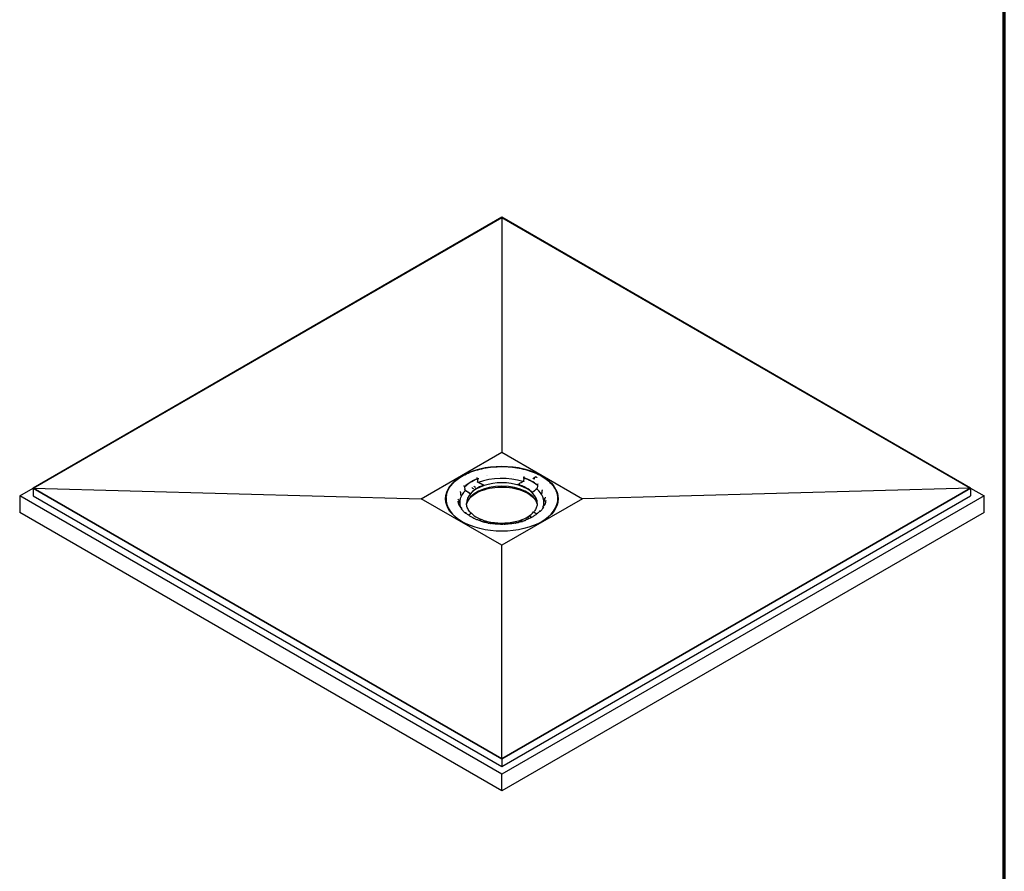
# Model space of a CAD drawing. Header units: millimetres. Extents: x -4572 to 4572, y -200 to 2910.
# Tile 4 of 14: x 1380 to 2040, y 626 to 1197. Entities that reach past the tile are written whole.
import ezdxf

# ---------------------------------------------------------------- set-up
doc = ezdxf.new("R2010")
doc.units = ezdxf.units.MM
doc.header["$LTSCALE"] = 10
doc.layers.get('0').update_dxf_attribs({"lineweight": 25})
doc.layers.add('_Sichtbarkanten', color=7, linetype='Continuous', lineweight=25)
doc.layers.add('Rahmen (ISO)', color=7, linetype='Continuous', lineweight=70)

# ---------------------------------------------------------------- blocks, each defined once
blk = doc.blocks.new('Ränder wedi_Zeichnungsrahmen')
at = {"layer": 'Rahmen (ISO)'}
blk.add_line((204, 6), (204, 291), dxfattribs=at)

msp = doc.modelspace()

# ---------------------------------------------------------------- linework, layer by layer
at = {"layer": '_Sichtbarkanten'}
for p, q in [((1703.12, 1064.87), (1388.81, 883.4)), ((1388.83, 883.4), (1703.12, 1064.86)), ((2017.43, 883.4), (1703.12, 1064.87)), ((1703.12, 1064.86), (2017.41, 883.4)), ((1703.12, 1064.86), (1703.12, 907.48)), ((1649.05, 876.26), (1703.12, 907.48)), ((1703.12, 907.48), (1757.19, 876.26)), ((1677.73, 884.84), (1677.64, 884.88)), ((1686.33, 890.29), (1686.4, 890.23)), ((1686.68, 889.59), (1686.56, 889.93)), ((1686.68, 889.6), (1686.68, 889.59)), ((1686.69, 889.21), (1686.71, 887.6)), ((1691, 885.09), (1690.99, 885.28)), ((1713.69, 885.57), (1713.7, 885.77)), ((1717.74, 889.87), (1717.72, 888.27)), ((1717.74, 890.26), (1717.85, 890.6)), ((1717.74, 890.26), (1717.74, 890.26)), ((1718, 890.91), (1718.05, 890.97)), ((1724.19, 889.84), (1723.95, 889.97)), ((1725.92, 890.82), (1724.35, 889.85)), ((1725.13, 889.34), (1724.88, 889.47)), ((1726.44, 890.61), (1726.04, 890.82)), ((1726.91, 884.95), (1726.88, 883.36)), ((1726.92, 885.35), (1726.92, 885.34)), ((1727.43, 885.95), (1727.33, 885.91)), ((1379.83, 878.22), (1388.81, 883.4)), ((1703.12, 691.57), (1379.83, 878.22)), ((1379.83, 878.22), (1379.83, 867.07)), ((1388.81, 883.4), (1703.12, 701.93)), ((1388.81, 883.4), (1388.81, 878.22)), ((1388.81, 878.22), (1703.12, 696.75)), ((1703.12, 701.95), (1388.83, 883.4)), ((1388.83, 883.4), (1649.05, 876.26)), ((1678.17, 884.3), (1678.17, 884.29)), ((1678.17, 883.91), (1678.2, 882.31)), ((1678.2, 882.23), (1678.2, 882.31)), ((1678.38, 881.92), (1678.65, 881.75)), ((1681.85, 879.4), (1681.85, 879.59)), ((1683, 883.7), (1683, 883.7)), ((1684.43, 884.56), (1684.43, 884.56)), ((1703.12, 701.93), (2017.43, 883.4)), ((2017.41, 883.4), (1703.12, 701.95)), ((1703.12, 696.75), (2017.43, 878.22)), ((2026.41, 878.22), (1703.12, 691.57)), ((1723.55, 880.3), (1723.55, 880.49)), ((1726.72, 882.96), (1726.48, 882.78)), ((1726.88, 883.35), (1726.88, 883.28)), ((1730.24, 881.72), (1730.24, 881.72)), ((2017.41, 883.4), (1757.19, 876.26)), ((2017.43, 883.4), (2017.43, 878.22)), ((2017.43, 883.4), (2026.41, 878.22)), ((2026.41, 867.07), (2026.41, 878.22)), ((1703.12, 845.04), (1649.05, 876.26)), ((1665.65, 875.31), (1665.64, 875.52)), ((1665.67, 877.06), (1665.67, 877.05)), ((1674.26, 873.17), (1674.26, 873.17)), ((1757.19, 876.26), (1703.12, 845.04)), ((1732.02, 876.49), (1732.02, 876.49)), ((1740.57, 877.06), (1740.57, 877.05)), ((1740.59, 875.31), (1740.6, 875.52)), ((1703.12, 680.42), (1379.83, 867.07)), ((1676, 870), (1676, 870)), ((1678.82, 866.56), (1678.91, 866.6)), ((2026.41, 867.07), (1703.12, 680.42)), ((1728.08, 867.41), (1728.08, 867.41)), ((1728.19, 867.52), (1728.26, 867.58)), ((1728.51, 867.67), (1728.61, 867.64)), ((1730.92, 871.21), (1730.92, 871.21)), ((1688.25, 861.6), (1688.19, 861.54)), ((1692.55, 861.11), (1692.55, 861.21)), ((1715.25, 861.6), (1715.25, 861.7)), ((1719.91, 862.22), (1719.84, 862.28)), ((1720.74, 863.3), (1720.78, 863.33)), ((1722.15, 864.18), (1722.19, 864.2)), ((1703.12, 701.95), (1703.12, 845.04)), ((1703.12, 701.93), (1703.12, 696.75)), ((1703.12, 680.42), (1703.12, 691.57))]:
    msp.add_line(p, q, dxfattribs=at)
for centre, start, end in [((1686.72, 889.95), 2.34889, 7.84167), ((1678.69, 866.38), 49.29949, 92.62849), ((1728.7, 867.46), 89.84045, 135.46339), ((1688.59, 861.08), 6.07946, 71.8413), ((1719.52, 861.74), 111.18278, 177.65587)]:
    msp.add_arc(centre, 0.5, start, end, dxfattribs=at)
msp.add_ellipse((1703.12, 876.26), major_axis=(37.75, 0), ratio=0.57735, dxfattribs=at)
for centre, major_axis, ratio, start_param, end_param in [((1703.12, 875.03), (31.19, 0), 0.57735, 1.908409, 1.908414), ((1703.13, 875.01), (31.22, 0), 0.57735, 1.891396, 1.891397), ((1703.12, 875.03), (31.18, 0), 0.57735, 1.615985, 1.615991), ((1703.12, 875.03), (31.18, 0), 0.57735, 1.320607, 1.320615), ((1677.73, 884.44), (0.351, -0.356), 0.704492, 0.638106, 2.191449), ((1703.12, 875.85), (28.92, 0), 0.57735, 2.175291, 2.611623), ((1703.12, 875.66), (-28.92, 0), 0.57735, 5.325251, 5.744848), ((1703.12, 873.19), (-23.75, 0), 0.57735, 3.132886, 6.291892), ((1703.12, 870.82), (-24, 0), 0.57735, 3.289846, 6.134932), ((1703.12, 873.49), (23.76, 0), 0.57735, 2.106609, 2.680305), ((1686.33, 889.88), (0.185, -0.464), 0.464053, 1.483285, 2.431666), ((1686.4, 889.83), (-0.185, 0.464), 0.464053, 4.019915, 5.573258), ((1686.91, 887.51), (-0.163, 0.199), 0.643164, 0.677178, 2.183321), ((1703.12, 873.6), (28.25, 0), 0.57735, 1.050429, 2.165513), ((1703.12, 873.49), (23.76, 0), 0.57735, 0.535812, 1.109509), ((1717.53, 888.17), (0.147, 0.21), 0.607026, 4.050197, 5.5564), ((1718, 890.51), (-0.16, -0.474), 0.412745, 3.828128, 5.381471), ((1703.12, 875.85), (28.92, 0), 0.57735, 0.604495, 1.040827), ((1718.05, 890.56), (0.16, 0.474), 0.412745, 0.686535, 1.634916), ((1703.12, 875.66), (28.92, 0), 0.57735, 0.612859, 1.032462), ((1725.08, 889.25), (0.0472, 0.0881), 0.555441, 6.283102, 6.283185), ((1725.07, 889.28), (0.108, 0), 0.574805, 0.290241, 0.290291), ((1725.99, 890.73), (0.0472, 0.0881), 0.555447, 0.000005, 0.000061), ((1726.38, 890.55), (0.107, 0), 0.57735, 0.289887, 0.289938), ((1727.33, 885.5), (0.321, 0.384), 0.671805, 0.893765, 2.447108), ((1703.12, 875.03), (-37.75, 0), 0.57735, 6.114863, 6.255085), ((1703.12, 873.6), (-28.25, 0), 0.57735, 5.760197, 6.47063), ((1674.81, 880.53), (0.311, 0.392), 0.660002, 6.283135, 6.283192), ((1678.38, 882.2), (0.128, -0.222), 0.546021, 3.920896, 5.427077), ((1678.38, 882.12), (0.128, -0.222), 0.546037, 3.921282, 5.473811), ((1681.67, 879.51), (0.133, -0.222), 0.544155, 0.756954, 2.280491), ((1684.04, 882.96), (0.051, 0.086), 0.54907, 6.282964, 6.283186), ((1685.45, 883.84), (0.051, 0.086), 0.54908, 6.282966, 6.283184), ((1723.71, 880.41), (0.118, 0.23), 0.500066, 0.823242, 2.346779), ((1703.12, 873.6), (28.25, 0), 0.57735, 6.162568, 6.880698), ((1726.72, 883.16), (0.113, 0.229), 0.500935, 3.914993, 5.467522), ((1726.72, 883.24), (0.113, 0.229), 0.50092, 3.961729, 5.467893), ((1730.75, 881.73), (-0.341, 0.366), 0.693992, 6.283113, 6.28371), ((1703.12, 875.03), (37.75, 0), 0.57735, 0.028101, 0.168322), ((1703.12, 876.05), (-37.49, 0), 0.57735, 6.237108, 7.101573), ((1673.69, 875.25), (0.193, 0.461), 0.479165, 6.283146, 6.283185), ((1703.12, 876.05), (37.49, 0), 0.57735, 5.464798, 6.329263), ((1731.46, 871.23), (-0.115, 0.487), 0.308598, 6.283139, 6.283354), ((1732.55, 876.51), (-0.219, 0.449), 0.527098, 6.283111, 6.283514), ((1703.12, 873.6), (-28.25, 0), 0.57735, 0.19494, 0.194941), ((1675.45, 870.03), (0.092, 0.492), 0.25141, 6.283153, 6.283172), ((1678.82, 866.16), (0.321, 0.384), 0.671805, 0, 0.893765), ((1678.91, 866.19), (0.321, 0.384), 0.671805, 5.679242, 7.17695), ((1703.12, 873.49), (-23.76, 0), 0.57735, 0.535812, 1.109509), ((1703.12, 873.49), (-23.76, 0), 0.57735, 2.106609, 2.680305), ((1728.51, 867.26), (-0.351, 0.356), 0.704492, 5.333042, 6.886385), ((1728.61, 867.23), (-0.351, 0.356), 0.704492, 5.333042, 6.281423), ((1703.12, 873.6), (28.25, 0), 0.57735, 6.051841, 6.101566), ((1688.25, 861.19), (0.16, 0.474), 0.412745, 0, 0.686535), ((1692.35, 860.91), (-0.155, -0.209), 0.596483, 3.361054, 3.999033), ((1695.02, 859.5), (-0.194, 0.461), 0.48068, 6.283151, 6.283189), ((1695.12, 859.48), (0.408, 0.289), 0.755927, 6.283137, 6.283823), ((1704.16, 858.86), (-0.312, 0.391), 0.661108, 6.283124, 6.283181), ((1704.27, 858.86), (0.282, 0.413), 0.623563, 6.283106, 6.283613), ((1713.21, 859.87), (-0.436, 0.245), 0.776822, 6.283116, 6.283184), ((1713.31, 859.9), (0.168, 0.471), 0.43016, 6.283122, 6.283434), ((1715.46, 861.4), (0.171, -0.197), 0.630967, 2.232866, 2.890753), ((1719.84, 861.87), (-0.185, 0.464), 0.464053, 5.573258, 6.283185), ((1720.79, 863.22), (-0.0527, 0.085), 0.599158, 0.000015, 0.000287), ((1722.21, 864.1), (-0.0529, 0.0849), 0.59777, 0.000006, 0.000275)]:
    msp.add_ellipse(centre, major_axis=major_axis, ratio=ratio, start_param=start_param, end_param=end_param, dxfattribs=at)
for points, knots in [([(1665.67, 877.06), (1665.86, 879.37), (1666.68, 881.66), (1669.51, 885.97), (1671.53, 888), (1676.58, 891.6), (1679.61, 893.16), (1686.36, 895.65), (1690.09, 896.58), (1697.84, 897.71), (1701.88, 897.91), (1709.85, 897.58), (1713.79, 897.03), (1721.18, 895.26), (1724.63, 894.03), (1730.68, 890.99), (1733.29, 889.18), (1737.39, 885.18), (1738.89, 882.99), (1740.2, 879.51), (1740.47, 878.29), (1740.57, 877.06)], [2.439534, 2.439534, 2.439534, 2.439534, 2.755431, 2.755431, 3.07473, 3.07473, 3.395781, 3.395781, 3.716839, 3.716839, 4.037714, 4.037714, 4.358544, 4.358544, 4.679492, 4.679492, 5.000621, 5.000621, 5.32124, 5.32124, 5.488972, 5.488972, 5.488972, 5.488972]), ([(1686.49, 889.32), (1686.5, 889.33), (1686.51, 889.33), (1686.54, 889.34), (1686.55, 889.34), (1686.59, 889.34), (1686.61, 889.33), (1686.65, 889.31), (1686.66, 889.3), (1686.68, 889.27), (1686.68, 889.26), (1686.69, 889.23), (1686.69, 889.22), (1686.69, 889.21)], [-0.0759992, -0.0759992, -0.0759992, -0.0759992, -0.06613135, -0.06613135, -0.05579541, -0.05579541, -0.03778289, -0.03778289, -0.01981545, -0.01981545, -0.00967498, -0.00967498, 0, 0, 0, 0]), ([(1686.69, 887.22), (1686.69, 887.22), (1686.69, 887.22), (1686.69, 887.25), (1686.69, 887.28), (1686.7, 887.35), (1686.7, 887.38), (1686.7, 887.45), (1686.7, 887.48), (1686.7, 887.53), (1686.71, 887.54), (1686.71, 887.57), (1686.71, 887.58), (1686.71, 887.6)], [-0.00037655, -0.00037655, -0.00037655, -0.00037655, 0, 0, 0.02570745, 0.02570745, 0.04825969, 0.04825969, 0.0676593, 0.0676593, 0.07665584, 0.07665584, 0.08509615, 0.08509615, 0.08509615, 0.08509615]), ([(1686.71, 887.6), (1686.71, 887.6), (1686.71, 887.6), (1686.71, 887.6), (1686.71, 887.6), (1686.71, 887.6)], [-0.002286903, -0.002286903, -0.002286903, -0.002286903, -0.001152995, -0.001152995, -0.000045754, -0.000045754, -0.000045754, -0.000045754]), ([(1717.72, 888.26), (1717.72, 888.26), (1717.72, 888.27), (1717.72, 888.27), (1717.72, 888.27), (1717.72, 888.27)], [-0.002454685, -0.002454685, -0.002454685, -0.002454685, -0.001238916, -0.001238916, 0, 0, 0, 0]), ([(1717.72, 888.26), (1717.72, 888.25), (1717.72, 888.24), (1717.72, 888.21), (1717.73, 888.2), (1717.73, 888.15), (1717.73, 888.12), (1717.74, 888.05), (1717.75, 888.02), (1717.76, 887.95), (1717.76, 887.91), (1717.77, 887.89), (1717.77, 887.89), (1717.77, 887.89)], [0.00001327, 0.00001327, 0.00001327, 0.00001327, 0.00834114, 0.00834114, 0.01722911, 0.01722911, 0.03643082, 0.03643082, 0.05920891, 0.05920891, 0.08582684, 0.08582684, 0.08620556, 0.08620556, 0.08620556, 0.08620556]), ([(1717.74, 889.87), (1717.74, 889.88), (1717.74, 889.9), (1717.75, 889.92), (1717.75, 889.93), (1717.77, 889.97), (1717.78, 889.98), (1717.82, 890), (1717.84, 890.01), (1717.88, 890.01), (1717.89, 890.01), (1717.92, 890.01), (1717.93, 890), (1717.95, 890)], [-0.076634, -0.076634, -0.076634, -0.076634, -0.06673879, -0.06673879, -0.05633804, -0.05633804, -0.03804575, -0.03804575, -0.01978643, -0.01978643, -0.00964417, -0.00964417, -0.000001, -0.000001, -0.000001, -0.000001]), ([(1723.79, 889.93), (1723.79, 889.94), (1723.8, 889.95), (1723.81, 889.96), (1723.82, 889.97), (1723.85, 889.98), (1723.86, 889.99), (1723.88, 889.99), (1723.89, 889.99), (1723.92, 889.99), (1723.93, 889.98), (1723.95, 889.97)], [0, 0, 0, 0, 0.00694503, 0.00694503, 0.01383061, 0.01383061, 0.02100171, 0.02100171, 0.02852584, 0.02852584, 0.03683021, 0.03683021, 0.03683021, 0.03683021]), ([(1723.79, 889.93), (1723.79, 889.93), (1723.79, 889.93), (1723.79, 889.93), (1723.79, 889.93), (1723.79, 889.93)], [0.053690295, 0.053690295, 0.053690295, 0.053690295, 0.056690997, 0.056690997, 0.057203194, 0.057203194, 0.057203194, 0.057203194]), ([(1724.19, 889.84), (1724.2, 889.84), (1724.2, 889.84), (1724.21, 889.83), (1724.22, 889.83), (1724.24, 889.83), (1724.25, 889.83), (1724.27, 889.83), (1724.28, 889.83), (1724.3, 889.83), (1724.31, 889.83), (1724.33, 889.83), (1724.33, 889.84), (1724.35, 889.84), (1724.35, 889.84), (1724.35, 889.85)], [4.712389, 4.712389, 4.712389, 4.712389, 4.913209, 4.913209, 5.131076, 5.131076, 5.364399, 5.364399, 5.606239, 5.606239, 5.847041, 5.847041, 6.076931, 6.076931, 6.283185, 6.283185, 6.283185, 6.283185]), ([(1724.87, 889.48), (1724.87, 889.48), (1724.87, 889.48), (1724.87, 889.48), (1724.87, 889.48), (1724.87, 889.48), (1724.88, 889.48), (1724.88, 889.47), (1724.88, 889.47), (1724.88, 889.47)], [4.3396496, 4.3396496, 4.3396496, 4.3396496, 4.3928468, 4.3928468, 4.4993608, 4.4993608, 4.6058749, 4.6058749, 4.712389, 4.712389, 4.712389, 4.712389]), ([(1725.13, 889.34), (1725.14, 889.33), (1725.15, 889.33), (1725.16, 889.31), (1725.17, 889.3), (1725.17, 889.29)], [0, 0, 0, 0, 0.00743959, 0.00743959, 0.0131763, 0.0131763, 0.0131763, 0.0131763]), ([(1725.92, 890.82), (1725.93, 890.83), (1725.94, 890.83), (1725.96, 890.84), (1725.98, 890.84), (1726, 890.84), (1726.01, 890.83), (1726.03, 890.83), (1726.03, 890.82), (1726.04, 890.82)], [0, 0, 0, 0, 0.0074373, 0.0074373, 0.01487314, 0.01487314, 0.02253487, 0.02253487, 0.02517428, 0.02517428, 0.02517428, 0.02517428]), ([(1726.44, 890.61), (1726.45, 890.6), (1726.46, 890.6), (1726.47, 890.58), (1726.48, 890.57), (1726.48, 890.56)], [0, 0, 0, 0, 0.00737114, 0.00737114, 0.01314599, 0.01314599, 0.01314599, 0.01314599]), ([(1726.78, 885.27), (1726.79, 885.26), (1726.8, 885.25), (1726.81, 885.23), (1726.82, 885.22), (1726.85, 885.18), (1726.86, 885.16), (1726.89, 885.1), (1726.9, 885.07), (1726.91, 885.03), (1726.91, 885.01), (1726.91, 884.98), (1726.91, 884.97), (1726.91, 884.95)], [-0.07665019, -0.07665019, -0.07665019, -0.07665019, -0.06695301, -0.06695301, -0.0567521, -0.0567521, -0.03848474, -0.03848474, -0.02019094, -0.02019094, -0.00984488, -0.00984488, 0, 0, 0, 0]), ([(1675.07, 880.98), (1675.07, 880.98), (1675.07, 880.98), (1675.07, 880.97), (1675.07, 880.97), (1675.09, 880.95), (1675.1, 880.93), (1675.12, 880.92)], [0.04244403, 0.04244403, 0.04244403, 0.04244403, 0.05437735, 0.05437735, 0.0831143, 0.0831143, 0.11311141, 0.11311141, 0.11311141, 0.11311141]), ([(1675.12, 880.92), (1675.17, 880.88), (1675.21, 880.84), (1675.27, 880.74), (1675.29, 880.69), (1675.32, 880.59), (1675.32, 880.55), (1675.32, 880.52)], [0, 0, 0, 0, 0.03558777, 0.03558777, 0.07021836, 0.07021836, 0.09308701, 0.09308701, 0.09308701, 0.09308701]), ([(1678.17, 883.91), (1678.17, 883.92), (1678.17, 883.94), (1678.18, 883.97), (1678.18, 883.98), (1678.19, 884.03), (1678.2, 884.05), (1678.22, 884.11), (1678.23, 884.14), (1678.25, 884.17), (1678.26, 884.19), (1678.28, 884.21), (1678.28, 884.22), (1678.29, 884.23)], [-0.07602309, -0.07602309, -0.07602309, -0.07602309, -0.06637957, -0.06637957, -0.05627322, -0.05627322, -0.03830342, -0.03830342, -0.02028456, -0.02028456, -0.00990727, -0.00990727, -0.000001, -0.000001, -0.000001, -0.000001]), ([(1678.2, 882.31), (1678.2, 882.31), (1678.2, 882.31), (1678.2, 882.31), (1678.2, 882.31), (1678.2, 882.31)], [-0.002239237, -0.002239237, -0.002239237, -0.002239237, -0.001130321, -0.001130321, 0, 0, 0, 0]), ([(1678.2, 882.31), (1678.2, 882.29), (1678.21, 882.28), (1678.21, 882.26), (1678.22, 882.25), (1678.24, 882.22), (1678.26, 882.2), (1678.31, 882.16), (1678.34, 882.15), (1678.41, 882.13), (1678.46, 882.13), (1678.5, 882.13), (1678.5, 882.13), (1678.5, 882.13)], [0.00000952, 0.00000952, 0.00000952, 0.00000952, 0.00839143, 0.00839143, 0.01732439, 0.01732439, 0.03658692, 0.03658692, 0.05897957, 0.05897957, 0.08450575, 0.08450575, 0.08487964, 0.08487964, 0.08487964, 0.08487964]), ([(1679.77, 874.03), (1680.44, 875.35), (1681.45, 876.61), (1684.19, 879), (1685.95, 880.11), (1690.01, 881.96), (1692.3, 882.7), (1697.17, 883.73), (1699.75, 884.02), (1704.93, 884.11), (1707.54, 883.92), (1712.52, 883.07), (1714.89, 882.42), (1719.14, 880.72), (1721.03, 879.67), (1724.13, 877.3), (1725.35, 875.98), (1726.28, 874.4), (1726.38, 874.22), (1726.47, 874.03)], [2.680296, 2.680296, 2.680296, 2.680296, 2.976683, 2.976683, 3.29538, 3.29538, 3.613674, 3.613674, 3.932267, 3.932267, 4.251009, 4.251009, 4.56965, 4.56965, 4.887997, 4.887997, 5.206444, 5.206444, 5.248211, 5.248211, 5.248211, 5.248211]), ([(1726.58, 883.17), (1726.58, 883.17), (1726.58, 883.17), (1726.62, 883.17), (1726.67, 883.17), (1726.74, 883.2), (1726.78, 883.21), (1726.83, 883.25), (1726.85, 883.27), (1726.87, 883.3), (1726.87, 883.31), (1726.88, 883.33), (1726.88, 883.34), (1726.88, 883.35)], [-0.00038172, -0.00038172, -0.00038172, -0.00038172, 0, 0, 0.02682881, 0.02682881, 0.0497877, 0.0497877, 0.06914169, 0.06914169, 0.07810016, 0.07810016, 0.08649247, 0.08649247, 0.08649247, 0.08649247]), ([(1726.88, 883.36), (1726.88, 883.36), (1726.88, 883.36), (1726.88, 883.36), (1726.88, 883.35), (1726.88, 883.35)], [-0.002508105, -0.002508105, -0.002508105, -0.002508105, -0.001265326, -0.001265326, -0.000051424, -0.000051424, -0.000051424, -0.000051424]), ([(1730.24, 881.72), (1730.24, 881.78), (1730.25, 881.84), (1730.29, 881.94), (1730.32, 881.99), (1730.37, 882.06), (1730.39, 882.08), (1730.41, 882.1)], [0, 0, 0, 0, 0.03410909, 0.03410909, 0.06764886, 0.06764886, 0.08419528, 0.08419528, 0.08419528, 0.08419528]), ([(1730.41, 882.1), (1730.43, 882.11), (1730.44, 882.13), (1730.44, 882.13), (1730.44, 882.14), (1730.44, 882.14)], [0, 0, 0, 0, 0.04066453, 0.04066453, 0.05687968, 0.05687968, 0.05687968, 0.05687968]), ([(1667.76, 868.63), (1667.34, 869.32), (1666.98, 870.03), (1666.06, 872.23), (1665.72, 873.77), (1665.65, 875.31)], [8.3406837, 8.3406837, 8.3406837, 8.3406837, 8.4412114, 8.4412114, 8.6519471, 8.6519471, 8.6519471, 8.6519471]), ([(1673.67, 875.86), (1673.67, 875.86), (1673.67, 875.85), (1673.69, 875.83), (1673.7, 875.82), (1673.74, 875.79), (1673.77, 875.77), (1673.83, 875.73), (1673.86, 875.72), (1673.88, 875.71)], [0.0419222, 0.0419222, 0.0419222, 0.0419222, 0.0754473, 0.0754473, 0.1056577, 0.1056577, 0.1479339, 0.1479339, 0.1705112, 0.1705112, 0.1705112, 0.1705112]), ([(1675.09, 870.73), (1674.94, 870.99), (1674.81, 871.25), (1674.56, 871.76), (1674.45, 872.02), (1674.25, 872.54), (1674.16, 872.8), (1674.01, 873.33), (1673.94, 873.59), (1673.83, 874.11), (1673.79, 874.38), (1673.75, 874.64)], [2.0782563, 2.0782563, 2.0782563, 2.0782563, 2.1265995, 2.1265995, 2.1749431, 2.1749431, 2.2232866, 2.2232866, 2.2716302, 2.2716302, 2.3199737, 2.3199737, 2.3199737, 2.3199737]), ([(1673.88, 875.71), (1673.94, 875.68), (1673.99, 875.65), (1674.09, 875.57), (1674.12, 875.52), (1674.18, 875.42), (1674.2, 875.37), (1674.22, 875.28), (1674.22, 875.25), (1674.22, 875.23)], [0, 0, 0, 0, 0.036949, 0.036949, 0.0729382, 0.0729382, 0.1073676, 0.1073676, 0.1244377, 0.1244377, 0.1244377, 0.1244377]), ([(1682.62, 866.43), (1682.22, 866.83), (1681.85, 867.23), (1681.17, 868.08), (1680.87, 868.52), (1680.34, 869.42), (1680.12, 869.87), (1679.76, 870.79), (1679.62, 871.25), (1679.43, 872.19), (1679.38, 872.66), (1679.37, 873.12)], [1.8609733, 1.8609733, 1.8609733, 1.8609733, 1.9617504, 1.9617504, 2.0665914, 2.0665914, 2.1714323, 2.1714323, 2.2762732, 2.2762732, 2.3811141, 2.3811141, 2.3811141, 2.3811141]), ([(1726.87, 873.12), (1726.86, 872.72), (1726.82, 872.32), (1726.68, 871.52), (1726.58, 871.12), (1726.31, 870.33), (1726.15, 869.93), (1725.76, 869.16), (1725.53, 868.77), (1725.03, 868.04), (1724.77, 867.68), (1724.47, 867.34)], [5.5473926, 5.5473926, 5.5473926, 5.5473926, 5.6372998, 5.6372998, 5.7272071, 5.7272071, 5.8171143, 5.8171143, 5.9070215, 5.9070215, 5.9919255, 5.9919255, 5.9919255, 5.9919255]), ([(1730.92, 871.21), (1730.92, 871.26), (1730.93, 871.32), (1730.97, 871.43), (1731, 871.48), (1731.07, 871.56), (1731.11, 871.6), (1731.2, 871.67), (1731.26, 871.69), (1731.33, 871.71), (1731.34, 871.72), (1731.35, 871.72)], [0, 0, 0, 0, 0.0340426, 0.0340426, 0.0675875, 0.0675875, 0.1015721, 0.1015721, 0.1366362, 0.1366362, 0.1438258, 0.1438258, 0.1438258, 0.1438258]), ([(1731.35, 871.72), (1731.42, 871.74), (1731.49, 871.76), (1731.6, 871.8), (1731.64, 871.83), (1731.7, 871.87), (1731.72, 871.89), (1731.74, 871.92), (1731.75, 871.92), (1731.75, 871.92)], [0, 0, 0, 0, 0.047828, 0.047828, 0.0943336, 0.0943336, 0.1369533, 0.1369533, 0.1733153, 0.1733153, 0.1733153, 0.1733153]), ([(1732.53, 875.04), (1732.52, 874.83), (1732.49, 874.62), (1732.43, 874.2), (1732.39, 873.99), (1732.3, 873.58), (1732.24, 873.37), (1732.13, 872.95), (1732.06, 872.75), (1731.91, 872.33), (1731.83, 872.13), (1731.75, 871.92)], [5.5845156, 5.5845156, 5.5845156, 5.5845156, 5.6227576, 5.6227576, 5.6609996, 5.6609996, 5.6992416, 5.6992416, 5.7374836, 5.7374836, 5.7757151, 5.7757151, 5.7757151, 5.7757151]), ([(1732.02, 876.49), (1732.02, 876.55), (1732.03, 876.61), (1732.07, 876.71), (1732.1, 876.76), (1732.17, 876.85), (1732.21, 876.89), (1732.28, 876.94), (1732.3, 876.95), (1732.33, 876.96)], [0, 0, 0, 0, 0.0340685, 0.0340685, 0.0676202, 0.0676202, 0.1016243, 0.1016243, 0.1178548, 0.1178548, 0.1178548, 0.1178548]), ([(1732.33, 876.96), (1732.37, 876.99), (1732.41, 877.01), (1732.46, 877.05), (1732.48, 877.07), (1732.49, 877.09), (1732.49, 877.09), (1732.49, 877.09)], [0, 0, 0, 0, 0.042862, 0.042862, 0.0846283, 0.0846283, 0.1147592, 0.1147592, 0.1147592, 0.1147592]), ([(1675.09, 870.73), (1675.09, 870.73), (1675.1, 870.71), (1675.15, 870.67), (1675.18, 870.65), (1675.27, 870.6), (1675.31, 870.58), (1675.42, 870.54), (1675.48, 870.53), (1675.55, 870.52)], [0, 0, 0, 0, 0.0515086, 0.0515086, 0.094831, 0.094831, 0.136183, 0.136183, 0.1765099, 0.1765099, 0.1765099, 0.1765099]), ([(1675.55, 870.52), (1675.61, 870.51), (1675.67, 870.48), (1675.78, 870.42), (1675.83, 870.38), (1675.91, 870.29), (1675.94, 870.24), (1675.98, 870.14), (1676, 870.08), (1676, 870.02), (1676, 870.01), (1676, 870)], [0, 0, 0, 0, 0.0377249, 0.0377249, 0.0750269, 0.0750269, 0.1104422, 0.1104422, 0.1445266, 0.1445266, 0.1491643, 0.1491643, 0.1491643, 0.1491643]), ([(1678.1, 867.02), (1677.92, 867.18), (1677.75, 867.35), (1677.41, 867.69), (1677.25, 867.85), (1676.93, 868.2), (1676.78, 868.37), (1676.48, 868.72), (1676.34, 868.89), (1676.06, 869.25), (1675.93, 869.42), (1675.8, 869.6)], [1.8324151, 1.8324151, 1.8324151, 1.8324151, 1.8670948, 1.8670948, 1.9017747, 1.9017747, 1.9364546, 1.9364546, 1.9711346, 1.9711346, 2.0058145, 2.0058145, 2.0058145, 2.0058145]), ([(1678.1, 867.02), (1678.11, 867.01), (1678.13, 867), (1678.17, 866.97), (1678.19, 866.96), (1678.26, 866.93), (1678.3, 866.92), (1678.38, 866.9), (1678.44, 866.89), (1678.55, 866.88), (1678.61, 866.88), (1678.67, 866.88)], [0, 0, 0, 0, 0.0276068, 0.0276068, 0.0550729, 0.0550729, 0.0841864, 0.0841864, 0.1159416, 0.1159416, 0.1523876, 0.1523876, 0.1523876, 0.1523876]), ([(1679.23, 866.58), (1679.22, 866.59), (1679.2, 866.6), (1679.18, 866.63), (1679.16, 866.64), (1679.13, 866.66), (1679.12, 866.67), (1679.09, 866.7), (1679.07, 866.71), (1679.05, 866.74), (1679.03, 866.75), (1679.02, 866.76)], [1.78896248, 1.78896248, 1.78896248, 1.78896248, 1.79163181, 1.79163181, 1.79430113, 1.79430113, 1.79697045, 1.79697045, 1.79963978, 1.79963978, 1.8023091, 1.8023091, 1.8023091, 1.8023091]), ([(1679.14, 866.54), (1679.62, 866.14), (1680.12, 865.75), (1681.2, 865.01), (1681.76, 864.64), (1682.95, 863.95), (1683.57, 863.62), (1684.86, 862.99), (1685.52, 862.69), (1686.88, 862.13), (1687.57, 861.87), (1688.28, 861.63)], [4.4942228, 4.4942228, 4.4942228, 4.4942228, 4.5814893, 4.5814893, 4.6687557, 4.6687557, 4.7560222, 4.7560222, 4.8432887, 4.8432887, 4.9278965, 4.9278965, 4.9278965, 4.9278965]), ([(1719.8, 862.31), (1720.47, 862.58), (1721.11, 862.86), (1722.39, 863.47), (1723.01, 863.8), (1724.21, 864.48), (1724.78, 864.83), (1725.87, 865.57), (1726.38, 865.95), (1727.35, 866.73), (1727.8, 867.14), (1728.23, 867.55)], [6.0681877, 6.0681877, 6.0681877, 6.0681877, 6.1518482, 6.1518482, 6.2386773, 6.2386773, 6.3255064, 6.3255064, 6.4123354, 6.4123354, 6.4991645, 6.4991645, 6.4991645, 6.4991645]), ([(1724.39, 867.38), (1724.72, 867.19), (1725.41, 866.79), (1726.17, 866.34), (1726.57, 866.11)], [0, 0, 0, 0, 0.3333333, 0.6622386, 0.6622386, 0.6622386, 0.6622386]), ([(1728.35, 867.81), (1728.34, 867.8), (1728.32, 867.78), (1728.3, 867.76), (1728.29, 867.74), (1728.26, 867.72), (1728.25, 867.71), (1728.22, 867.68), (1728.21, 867.67), (1728.18, 867.64), (1728.17, 867.63), (1728.16, 867.62)], [6.05167255, 6.05167255, 6.05167255, 6.05167255, 6.05434187, 6.05434187, 6.05701119, 6.05701119, 6.05968051, 6.05968051, 6.06234983, 6.06234983, 6.06501915, 6.06501915, 6.06501915, 6.06501915]), ([(1728.71, 867.96), (1728.77, 867.96), (1728.83, 867.96), (1728.94, 867.98), (1728.99, 867.99), (1729.08, 868.02), (1729.12, 868.04), (1729.18, 868.07), (1729.2, 868.08), (1729.22, 868.1), (1729.22, 868.1), (1729.22, 868.1)], [0, 0, 0, 0, 0.0361352, 0.0361352, 0.0712623, 0.0712623, 0.1045096, 0.1045096, 0.1347634, 0.1347634, 0.1524354, 0.1524354, 0.1524354, 0.1524354]), ([(1731.18, 870.77), (1731.07, 870.58), (1730.97, 870.4), (1730.74, 870.04), (1730.62, 869.86), (1730.37, 869.5), (1730.24, 869.32), (1729.97, 868.97), (1729.83, 868.8), (1729.53, 868.45), (1729.38, 868.27), (1729.22, 868.1)], [5.8481672, 5.8481672, 5.8481672, 5.8481672, 5.8828471, 5.8828471, 5.917527, 5.917527, 5.9522069, 5.9522069, 5.9868868, 5.9868868, 6.0215668, 6.0215668, 6.0215668, 6.0215668]), ([(1688.74, 861.55), (1688.72, 861.56), (1688.7, 861.57), (1688.65, 861.58), (1688.63, 861.59), (1688.59, 861.61), (1688.56, 861.61), (1688.52, 861.63), (1688.5, 861.63), (1688.45, 861.65), (1688.43, 861.66), (1688.41, 861.66)], [1.33928357, 1.33928357, 1.33928357, 1.33928357, 1.34195289, 1.34195289, 1.34462221, 1.34462221, 1.34729153, 1.34729153, 1.34996085, 1.34996085, 1.35263017, 1.35263017, 1.35263017, 1.35263017]), ([(1689.07, 861.15), (1689.07, 861.15), (1689.07, 861.14), (1689.08, 861.14), (1689.09, 861.13), (1689.13, 861.1), (1689.15, 861.09), (1689.21, 861.06), (1689.24, 861.05), (1689.27, 861.04)], [0.06188756, 0.06188756, 0.06188756, 0.06188756, 0.07311751, 0.07311751, 0.10669627, 0.10669627, 0.13438172, 0.13438172, 0.15707308, 0.15707308, 0.15707308, 0.15707308]), ([(1693.99, 859.89), (1693.66, 859.95), (1693.34, 860.02), (1692.7, 860.15), (1692.38, 860.22), (1691.74, 860.37), (1691.43, 860.45), (1690.8, 860.61), (1690.49, 860.69), (1689.87, 860.86), (1689.57, 860.95), (1689.27, 861.04)], [1.1357782, 1.1357782, 1.1357782, 1.1357782, 1.1704581, 1.1704581, 1.205138, 1.205138, 1.2398179, 1.2398179, 1.2744979, 1.2744979, 1.3091778, 1.3091778, 1.3091778, 1.3091778]), ([(1692.55, 861.21), (1692.19, 861.04), (1691.71, 860.81), (1691.21, 860.57), (1691.11, 860.53)], [0, 0, 0, 0, 0.3333333, 0.4112412, 0.4112412, 0.4112412, 0.4112412]), ([(1691.14, 860.52), (1691.21, 860.55), (1691.63, 860.76), (1692.03, 860.95), (1692.36, 861.11)], [0.6064379, 0.6064379, 0.6064379, 0.6064379, 0.6666667, 1, 1, 1, 1]), ([(1715.32, 861.62), (1713.96, 861.15), (1712.51, 860.76), (1709.51, 860.15), (1707.96, 859.94), (1704.81, 859.69), (1703.21, 859.65), (1700.04, 859.77), (1698.46, 859.92), (1695.39, 860.39), (1693.9, 860.72), (1692.48, 861.13)], [0.285406, 0.285406, 0.285406, 0.285406, 0.485415, 0.485415, 0.685425, 0.685425, 0.885434, 0.885434, 1.085444, 1.085444, 1.285453, 1.285453, 1.285453, 1.285453]), ([(1693.99, 859.89), (1694.07, 859.88), (1694.15, 859.87), (1694.31, 859.86), (1694.4, 859.87), (1694.56, 859.89), (1694.64, 859.9), (1694.75, 859.94), (1694.79, 859.95), (1694.82, 859.96)], [0, 0, 0, 0, 0.0494114, 0.0494114, 0.0992781, 0.0992781, 0.149728, 0.149728, 0.1791759, 0.1791759, 0.1791759, 0.1791759]), ([(1694.83, 859.96), (1694.88, 859.99), (1694.94, 860), (1695.07, 860.01), (1695.13, 860.01), (1695.26, 859.98), (1695.32, 859.96), (1695.42, 859.89), (1695.47, 859.85), (1695.51, 859.8), (1695.52, 859.79), (1695.52, 859.79)], [0.0005831, 0.0005831, 0.0005831, 0.0005831, 0.0376324, 0.0376324, 0.0753749, 0.0753749, 0.1136198, 0.1136198, 0.1507727, 0.1507727, 0.1546284, 0.1546284, 0.1546284, 0.1546284]), ([(1695.53, 859.77), (1695.54, 859.76), (1695.56, 859.75), (1695.61, 859.7), (1695.65, 859.68), (1695.74, 859.63), (1695.79, 859.61), (1695.91, 859.58), (1695.98, 859.56), (1696.05, 859.55)], [0, 0, 0, 0, 0.0463016, 0.0463016, 0.0889791, 0.0889791, 0.1310511, 0.1310511, 0.1763778, 0.1763778, 0.1763778, 0.1763778]), ([(1703.15, 859.06), (1702.67, 859.06), (1702.2, 859.06), (1701.24, 859.09), (1700.77, 859.11), (1699.81, 859.16), (1699.34, 859.2), (1698.39, 859.28), (1697.92, 859.32), (1696.98, 859.43), (1696.52, 859.49), (1696.05, 859.55)], [0.8216189, 0.8216189, 0.8216189, 0.8216189, 0.8699625, 0.8699625, 0.918306, 0.918306, 0.9666496, 0.9666496, 1.0149931, 1.0149931, 1.0633367, 1.0633367, 1.0633367, 1.0633367]), ([(1703.15, 859.06), (1703.24, 859.06), (1703.32, 859.07), (1703.48, 859.09), (1703.56, 859.11), (1703.69, 859.15), (1703.75, 859.18), (1703.81, 859.22), (1703.83, 859.23), (1703.85, 859.25)], [0, 0, 0, 0, 0.0512876, 0.0512876, 0.1014203, 0.1014203, 0.1494577, 0.1494577, 0.1773865, 0.1773865, 0.1773865, 0.1773865]), ([(1703.85, 859.25), (1703.9, 859.29), (1703.95, 859.31), (1704.06, 859.36), (1704.12, 859.37), (1704.25, 859.38), (1704.31, 859.37), (1704.43, 859.34), (1704.49, 859.31), (1704.55, 859.28)], [0.000925, 0.000925, 0.000925, 0.000925, 0.0355339, 0.0355339, 0.0717507, 0.0717507, 0.1097555, 0.1097555, 0.1480088, 0.1480088, 0.1480088, 0.1480088]), ([(1704.56, 859.27), (1704.59, 859.25), (1704.63, 859.23), (1704.73, 859.18), (1704.79, 859.16), (1704.93, 859.13), (1705, 859.12), (1705.15, 859.1), (1705.22, 859.1), (1705.3, 859.1)], [0, 0, 0, 0, 0.0428464, 0.0428464, 0.0867823, 0.0867823, 0.1332783, 0.1332783, 0.1779401, 0.1779401, 0.1779401, 0.1779401]), ([(1712.31, 859.9), (1711.86, 859.82), (1711.4, 859.74), (1710.48, 859.59), (1710.02, 859.53), (1709.08, 859.41), (1708.61, 859.35), (1707.67, 859.26), (1707.2, 859.22), (1706.25, 859.15), (1705.78, 859.13), (1705.3, 859.1)], [0.5074596, 0.5074596, 0.5074596, 0.5074596, 0.5558032, 0.5558032, 0.6041468, 0.6041468, 0.6524903, 0.6524903, 0.7008339, 0.7008339, 0.7491774, 0.7491774, 0.7491774, 0.7491774]), ([(1712.31, 859.9), (1712.39, 859.92), (1712.46, 859.94), (1712.59, 859.98), (1712.64, 860.01), (1712.71, 860.06), (1712.74, 860.08), (1712.76, 860.11), (1712.77, 860.12), (1712.77, 860.12)], [0, 0, 0, 0, 0.0501112, 0.0501112, 0.0975025, 0.0975025, 0.141054, 0.141054, 0.1764804, 0.1764804, 0.1764804, 0.1764804]), ([(1712.77, 860.12), (1712.8, 860.17), (1712.84, 860.22), (1712.92, 860.29), (1712.97, 860.32), (1713.07, 860.37), (1713.13, 860.39), (1713.25, 860.41), (1713.32, 860.4), (1713.41, 860.39), (1713.44, 860.38), (1713.47, 860.37)], [0.0012859, 0.0012859, 0.0012859, 0.0012859, 0.0342434, 0.0342434, 0.0685912, 0.0685912, 0.1045458, 0.1045458, 0.1423247, 0.1423247, 0.1615305, 0.1615305, 0.1615305, 0.1615305]), ([(1713.48, 860.37), (1713.54, 860.35), (1713.61, 860.33), (1713.76, 860.3), (1713.84, 860.29), (1714.01, 860.29), (1714.09, 860.29), (1714.23, 860.31), (1714.28, 860.32), (1714.33, 860.33)], [0, 0, 0, 0, 0.0478187, 0.0478187, 0.0963413, 0.0963413, 0.1464696, 0.1464696, 0.1793794, 0.1793794, 0.1793794, 0.1793794]), ([(1718.88, 861.68), (1718.6, 861.57), (1718.3, 861.47), (1717.71, 861.27), (1717.41, 861.18), (1716.81, 860.99), (1716.51, 860.9), (1715.89, 860.73), (1715.58, 860.64), (1714.96, 860.48), (1714.64, 860.4), (1714.33, 860.33)], [0.2616186, 0.2616186, 0.2616186, 0.2616186, 0.2962985, 0.2962985, 0.3309784, 0.3309784, 0.3656583, 0.3656583, 0.4003382, 0.4003382, 0.4350181, 0.4350181, 0.4350181, 0.4350181]), ([(1716.88, 861.01), (1716.76, 861.06), (1716.27, 861.27), (1715.8, 861.47), (1715.45, 861.61)], [0.5673361, 0.5673361, 0.5673361, 0.5673361, 0.6666667, 1, 1, 1, 1]), ([(1718.88, 861.68), (1718.92, 861.69), (1718.96, 861.71), (1719.01, 861.74), (1719.02, 861.75), (1719.04, 861.76), (1719.04, 861.77), (1719.04, 861.77)], [0, 0, 0, 0, 0.03213748, 0.03213748, 0.06168345, 0.06168345, 0.08468743, 0.08468743, 0.08468743, 0.08468743]), ([(1719.66, 862.34), (1719.64, 862.33), (1719.62, 862.32), (1719.57, 862.3), (1719.55, 862.29), (1719.51, 862.28), (1719.49, 862.27), (1719.45, 862.25), (1719.42, 862.24), (1719.38, 862.23), (1719.36, 862.22), (1719.34, 862.21)], [0.21816616, 0.21816616, 0.21816616, 0.21816616, 0.22083548, 0.22083548, 0.2235048, 0.2235048, 0.22617413, 0.22617413, 0.22884345, 0.22884345, 0.23151278, 0.23151278, 0.23151278, 0.23151278]), ([(1720.78, 863.33), (1720.79, 863.33), (1720.8, 863.34), (1720.82, 863.34), (1720.83, 863.34), (1720.85, 863.34), (1720.86, 863.34), (1720.87, 863.33), (1720.87, 863.33), (1720.88, 863.33)], [0.00000867, 0.00000867, 0.00000867, 0.00000867, 0.00633837, 0.00633837, 0.01271489, 0.01271489, 0.01920391, 0.01920391, 0.02028392, 0.02028392, 0.02028392, 0.02028392]), ([(1722.19, 864.2), (1722.2, 864.21), (1722.21, 864.21), (1722.23, 864.22), (1722.24, 864.22), (1722.26, 864.22), (1722.27, 864.22), (1722.28, 864.21), (1722.29, 864.21), (1722.29, 864.21)], [0.00000865, 0.00000865, 0.00000865, 0.00000865, 0.00633703, 0.00633703, 0.01271501, 0.01271501, 0.01920697, 0.01920697, 0.02047482, 0.02047482, 0.02047482, 0.02047482])]:
    msp.add_open_spline(points, degree=3, knots=knots, dxfattribs=at)
for points, weights in [([(1690.99, 885.28), (1689.14, 886.2), (1686.9, 887.31)], [1.21561557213, 1.13881668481, 1.05643602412]), ([(1723.55, 880.49), (1724.99, 881.65), (1726.73, 883.04)], [1.21561557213, 1.13881668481, 1.05643602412]), ([(1682.69, 866.49), (1681.83, 865.9), (1680.87, 865.24)], [1.21561557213, 1.16846546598, 1.11921144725]), ([(1715.25, 861.7), (1716.05, 861.37), (1716.91, 861.02)], [1.21561557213, 1.18130286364, 1.14587593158])]:
    msp.add_rational_spline(points, weights, degree=2, dxfattribs=at)
for points in [[(1687.22, 889.97), (1687.23, 889.74), (1687.24, 889.5), (1687.25, 889.26)], [(1713.7, 885.77), (1714.06, 885.98), (1714.82, 886.42), (1716.1, 887.14), (1717.04, 887.68), (1717.54, 887.97)], [(1725.17, 889.29), (1725.17, 889.29), (1725.17, 889.29), (1725.17, 889.29)], [(1726.48, 890.56), (1726.48, 890.56), (1726.48, 890.56), (1726.48, 890.56)], [(1675.32, 880.52), (1675.34, 879.84), (1675.36, 879.17), (1675.37, 878.5)], [(1681.85, 879.59), (1681.52, 879.82), (1680.83, 880.3), (1679.67, 881.1), (1678.82, 881.69), (1678.37, 882)], [(1678.65, 881.75), (1679.03, 881.49), (1679.76, 881), (1680.77, 880.32), (1681.38, 879.91), (1681.68, 879.71)], [(1683, 883.7), (1683.36, 883.48), (1683.72, 883.26), (1684.09, 883.04)], [(1684.09, 883.04), (1684.1, 883.04), (1684.1, 883.03), (1684.11, 883.03)], [(1684.43, 884.56), (1684.79, 884.35), (1685.14, 884.13), (1685.5, 883.92)], [(1685.5, 883.92), (1685.51, 883.92), (1685.51, 883.91), (1685.52, 883.91)], [(1726.48, 882.78), (1726.13, 882.51), (1725.46, 881.98), (1724.54, 881.26), (1723.97, 880.82), (1723.71, 880.61)], [(1730.18, 879.72), (1730.21, 880.38), (1730.22, 881.05), (1730.24, 881.72)], [(1674.22, 875.23), (1674.23, 874.54), (1674.25, 873.86), (1674.26, 873.17)], [(1731.98, 874.45), (1732, 875.13), (1732.01, 875.81), (1732.02, 876.49)], [(1740.59, 875.31), (1740.5, 873.03), (1739.78, 870.77), (1738.49, 868.63)], [(1675.8, 869.61), (1675.8, 869.61), (1675.8, 869.61), (1675.8, 869.6)], [(1676, 870), (1676.01, 869.77), (1676.01, 869.54), (1676.02, 869.31)], [(1730.9, 870.3), (1730.91, 870.6), (1730.91, 870.9), (1730.92, 871.21)], [(1731.18, 870.77), (1731.18, 870.77), (1731.18, 870.77), (1731.18, 870.77)], [(1719.02, 861.75), (1719.02, 861.75), (1719.02, 861.76), (1719.02, 861.76)], [(1720.72, 863.29), (1720.73, 863.29), (1720.73, 863.3), (1720.74, 863.3)], [(1720.72, 863.29), (1720.72, 863.29), (1720.72, 863.29), (1720.72, 863.29)], [(1720.88, 863.33), (1721.08, 863.23), (1721.28, 863.14), (1721.48, 863.04)], [(1722.13, 864.16), (1722.14, 864.17), (1722.15, 864.18), (1722.15, 864.18)], [(1722.29, 864.21), (1722.55, 864.09), (1722.81, 863.96), (1723.07, 863.84)]]:
    msp.add_open_spline(points, degree=3, dxfattribs=at)

# ---------------------------------------------------------------- block references
at = {"xscale": 10, "yscale": 10, "zscale": 10}
msp.add_blockref('Ränder wedi_Zeichnungsrahmen', (0, 0), dxfattribs=at)

doc.saveas('drawing.dxf')
